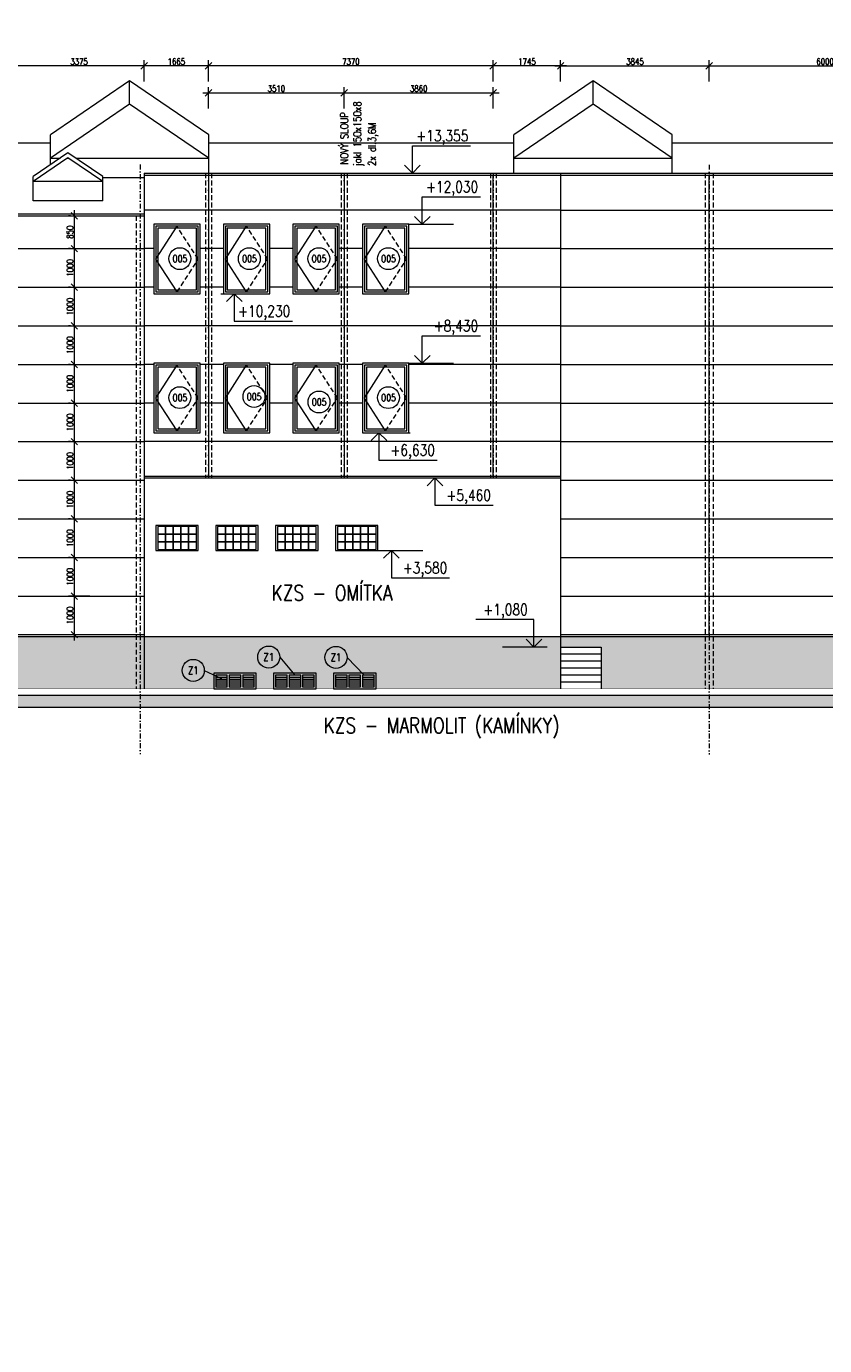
# Model space of a CAD drawing. Header units: millimetres. Extents: x -485339 to 350584, y -1189934 to 0.
# Tile 116 of 178: x -73555 to -52893, y -989655 to -955481. Entities that reach past the tile are written whole.
import ezdxf
from ezdxf.enums import TextEntityAlignment as Align

# ---------------------------------------------------------------- set-up
doc = ezdxf.new("R2010")
doc.units = ezdxf.units.MM
doc.header["$LTSCALE"] = 10
doc.linetypes.add('DASHDOT', pattern=[25.4, 12.7, -6.35, 0, -6.35])
doc.linetypes.add('ČÁRKOVANÁ', pattern=[19.05, 12.7, -6.35])
doc.layers.get('Defpoints').update_dxf_attribs({"color": 201})
for name, color, linetype, lineweight in [('N_kóty', 10, 'Continuous', 18), ('N_okna', 10, 'Continuous', 18), ('N_popis', 10, 'Continuous', 18), ('N_popis_fasáda', 212, 'Continuous', 18), ('N_popis_otvory', 10, 'Continuous', 18), ('N_čáry_obv.plášt', 212, 'Continuous', 18), ('N_šrary', 10, 'Continuous', 18), ('St__otvory_dveře', 40, 'Continuous', 18), ('St_kóty', 132, 'Continuous', 18), ('St_kóty_výškové', 132, 'Continuous', 18), ('St_otvory_okna', 40, 'Continuous', 18), ('St_sloupy_opláštění_pohled', 25, 'ČÁRKOVANÁ', 18), ('St_čáry_obrys', 5, 'Continuous', 35), ('St_čáry_plné', 250, 'Continuous', 18), ('St_šrafy', 250, 'Continuous', 18)]:
    doc.layers.add(name, color=color, linetype=linetype, lineweight=lineweight)
doc.styles.add('ROMANS', font='romans.shx', dxfattribs={"width": 0.8})
doc.styles.get("Standard").update_dxf_attribs({"font": 'simplex.shx', "width": 0.8})
doc.dimstyles.new('stavebníM100', dxfattribs={"dimtxt": 165, "dimasz": 170, "dimexe": 150, "dimexo": 100, "dimgap": 30, "dimtad": 1, "dimdec": 0, "dimtxsty": 'Standard', "dimblk": 'OBLIQUE', "dimcen": -2.5, "dimdle": 150, "dimclrd": 256, "dimclre": 256, "dimclrt": 256, "dimadec": 4, "dimazin": 0, "dimtfac": 1, "dimtdec": 0, "dimtmove": 2, "dimatfit": 3, "dimldrblk": 'OBLIQUE', "dimfxl": 400, "dimfxlon": 1, "dimlwd": -1, "dimlwe": -1, "dimarcsym": 0})

# ---------------------------------------------------------------- blocks, each defined once
blk = doc.blocks.new('G$C234DA3A5')
at = {"layer": 'St_otvory_okna', "color": 0}
for points in [[(0, 0), (1200, 0), (1200, 1800), (0, 1800)], [(50, 50), (1150, 50), (1150, 1750), (50, 1750)], [(100, 100), (1100, 100), (1100, 1700), (100, 1700)]]:
    blk.add_lwpolyline(points, close=True, dxfattribs=at)
blk.add_lwpolyline([(600, 50), (50, 900), (600, 1750)], dxfattribs=at)
at = {"layer": 'St_otvory_okna', "color": 0, "linetype": 'ČÁRKOVANÁ'}
blk.add_lwpolyline([(600, 50), (1150, 900), (600, 1750)], dxfattribs=at)
blk = doc.blocks.new('*U5587')
at = {"layer": 'St_otvory_okna'}
blk.add_lwpolyline([(-100, -100), (100, -100), (100, 100), (-100, 100)], close=True, dxfattribs=at)
blk = doc.blocks.new('*U5586')
at = {"layer": 'St_otvory_okna'}
for p in [(0, 400), (200, 400), (400, 400), (600, 400), (800, 400), (0, 200), (0, 0), (200, 200), (200, 0), (400, 200), (400, 0), (600, 200), (600, 0), (800, 200), (800, 0)]:
    blk.add_blockref('*U5587', p, dxfattribs=at)
blk = doc.blocks.new('*U5589')
at = {"layer": 'St_otvory_okna'}
blk.add_lwpolyline([(-100, -100), (100, -100), (100, 100), (-100, 100)], close=True, dxfattribs=at)
blk = doc.blocks.new('*U5588')
at = {"layer": 'St_otvory_okna'}
for p in [(0, 400), (200, 400), (400, 400), (600, 400), (800, 400), (0, 200), (0, 0), (200, 200), (200, 0), (400, 200), (400, 0), (600, 200), (600, 0), (800, 200), (800, 0)]:
    blk.add_blockref('*U5589', p, dxfattribs=at)
blk = doc.blocks.new('*U5591')
at = {"layer": 'St_otvory_okna'}
blk.add_lwpolyline([(-100, -100), (100, -100), (100, 100), (-100, 100)], close=True, dxfattribs=at)
blk = doc.blocks.new('*U5590')
at = {"layer": 'St_otvory_okna'}
for p in [(0, 400), (200, 400), (400, 400), (600, 400), (800, 400), (0, 200), (0, 0), (200, 200), (200, 0), (400, 200), (400, 0), (600, 200), (600, 0), (800, 200), (800, 0)]:
    blk.add_blockref('*U5591', p, dxfattribs=at)
blk = doc.blocks.new('*U5593')
at = {"layer": 'St_otvory_okna'}
blk.add_lwpolyline([(-100, -100), (100, -100), (100, 100), (-100, 100)], close=True, dxfattribs=at)
blk = doc.blocks.new('*U5592')
at = {"layer": 'St_otvory_okna'}
for p in [(0, 400), (200, 400), (400, 400), (600, 400), (800, 400), (0, 200), (0, 0), (200, 200), (200, 0), (400, 200), (400, 0), (600, 200), (600, 0), (800, 200), (800, 0)]:
    blk.add_blockref('*U5593', p, dxfattribs=at)
blk = doc.blocks.new('G$CCE6EB1B3')
at = {"layer": 'St__otvory_dveře', "color": 0}
for points in [[(-550, -400), (550, -400), (550, 0), (-550, 0)], [(-500, -350), (-200, -350), (-200, -50), (-500, -50)], [(-150, -350), (150, -350), (150, -50), (-150, -50)], [(200, -350), (500, -350), (500, -50), (200, -50)]]:
    blk.add_lwpolyline(points, close=True, dxfattribs=at)
for points in [[(-500, -100), (-200, -100)], [(-500, -150), (-200, -150)], [(-500, -200), (-200, -200)], [(-500, -250), (-200, -250)], [(-500, -300), (-200, -300)], [(-150, -100), (150, -100)], [(-150, -150), (150, -150)], [(-150, -200), (150, -200)], [(-150, -250), (150, -250)], [(-150, -300), (150, -300)], [(200, -100), (500, -100)], [(200, -150), (500, -150)], [(200, -200), (500, -200)], [(200, -250), (500, -250)], [(200, -300), (500, -300)]]:
    blk.add_lwpolyline(points, dxfattribs=at)
blk = doc.blocks.new('*U4031')
at = {"color": 0, "linetype": 'ByBlock', "lineweight": -2}
blk.add_line((3, 0), (-7, 0), dxfattribs=at)
for points in [[(0, 0), (0, -6.12), (0, -6.12), (-13, -6.12)], [(1.75, -1.75), (0, 0), (-1.75, -1.75)]]:
    blk.add_lwpolyline(points, dxfattribs=at)
at = {"color": 0, "linetype": 'ByBlock', "lineweight": -2, "style": 'ROMANS', "width": 0.8}
for tag, p in [('VYSKA', (-3.45, -2.62)), ('POPIS_001', (-12.5, -7.13))]:
    blk.add_attdef(tag, text='', height=2.5, dxfattribs=at).set_placement(p, align=Align.TOP_RIGHT)
blk = doc.blocks.new('*U4033')
at = {"color": 0, "linetype": 'ByBlock', "lineweight": -2}
blk.add_line((3, 0), (-7, 0), dxfattribs=at)
for points in [[(0, 0), (0, 6.12), (0, 6.12), (-13, 6.12)], [(1.75, 1.75), (0, 0), (-1.75, 1.75)]]:
    blk.add_lwpolyline(points, dxfattribs=at)
at = {"color": 0, "linetype": 'ByBlock', "lineweight": -2, "style": 'ROMANS', "width": 0.8}
for tag, p in [('VYSKA', (-3.45, 9.62)), ('POPIS_001', (-12.5, 5.12))]:
    blk.add_attdef(tag, text='', height=2.5, dxfattribs=at).set_placement(p, align=Align.TOP_RIGHT)
blk = doc.blocks.new('*U3985')
at = {"color": 0, "linetype": 'ByBlock', "lineweight": -2}
blk.add_line((3, 0), (-7, 0), dxfattribs=at)
for points in [[(0, 0), (0, 6.12), (0, 6.12), (-13, 6.12)], [(1.75, 1.75), (0, 0), (-1.75, 1.75)]]:
    blk.add_lwpolyline(points, dxfattribs=at)
at = {"color": 0, "linetype": 'ByBlock', "lineweight": -2, "style": 'ROMANS', "width": 0.8}
for tag, p in [('VYSKA', (-3.45, 9.62)), ('POPIS_001', (-12.5, 5.12))]:
    blk.add_attdef(tag, text='', height=2.5, dxfattribs=at).set_placement(p, align=Align.TOP_RIGHT)
blk = doc.blocks.new('*U4035')
at = {"color": 0, "linetype": 'ByBlock', "lineweight": -2}
blk.add_line((-3, 0), (7, 0), dxfattribs=at)
for points in [[(0, 0), (0, 6.12), (0, 6.12), (13, 6.12)], [(-1.75, 1.75), (0, 0), (1.75, 1.75)]]:
    blk.add_lwpolyline(points, dxfattribs=at)
at = {"color": 0, "linetype": 'ByBlock', "lineweight": -2, "style": 'ROMANS', "width": 0.8}
blk.add_attdef('VYSKA', text='', height=2.5, dxfattribs=at).set_placement((12.5, 9.62), align=Align.TOP_RIGHT)
blk.add_attdef('POPIS_001', text='', height=2.5, dxfattribs=at).set_placement((12.5, 5.12), align=Align.TOP_LEFT)
blk = doc.blocks.new('_OBLIQUE')
at = {"color": 0, "linetype": 'ByBlock'}
blk.add_line((-0.5, -0.5), (0.5, 0.5), dxfattribs=at)
blk = doc.blocks.new('*D6706')
at = {"layer": 'Defpoints', "color": 0}
for p in [(-183011, -959239), (0, -959239), (-183011, -960239)]:
    blk.add_point(p, dxfattribs=at)
at = {"layer": 'N_popis_fasáda'}
for p, q in [((-182611, -959239), (-183161, -959239)), ((-183011, -960389), (-183011, -959089)), ((-183111, -960239), (-183161, -960239))]:
    blk.add_line(p, q, dxfattribs=at)
at = {"layer": 'N_popis_fasáda', "linetype": 'ByBlock', "xscale": 170, "yscale": 170, "zscale": 170}
for p, rotation in [((-183011, -959239), 90), ((-183011, -960239), 270)]:
    blk.add_blockref('_OBLIQUE', p, dxfattribs=dict(at, rotation=rotation))
at = {"layer": 'N_popis_fasáda', "insert": (-183124, -959739), "char_height": 165, "attachment_point": 5, "rotation": 90}
blk.add_mtext('1000', dxfattribs=at)
blk = doc.blocks.new('*D6728')
at = {"layer": 'Defpoints', "color": 0}
for p in [(-55880, -956505), (-59725, -959284), (-55880, -959284)]:
    blk.add_point(p, dxfattribs=at)
at = {"layer": 'N_popis_fasáda'}
for p, q in [((-59875, -956505), (-55730, -956505)), ((-59725, -956905), (-59725, -956355)), ((-55880, -956905), (-55880, -956355))]:
    blk.add_line(p, q, dxfattribs=at)
at = {"layer": 'N_popis_fasáda', "linetype": 'ByBlock', "xscale": 170, "yscale": 170, "zscale": 170, "rotation": 180}
blk.add_blockref('_OBLIQUE', (-59725, -956505), dxfattribs=at)
at = {"layer": 'N_popis_fasáda', "linetype": 'ByBlock', "xscale": 170, "yscale": 170, "zscale": 170}
blk.add_blockref('_OBLIQUE', (-55880, -956505), dxfattribs=at)
at = {"layer": 'N_popis_fasáda', "insert": (-57802, -956393), "char_height": 165, "attachment_point": 5}
blk.add_mtext('3845', dxfattribs=at)
blk = doc.blocks.new('*D6729')
at = {"layer": 'Defpoints', "color": 0}
for p in [(-49880, -956505), (-49880, -959059), (-55880, -959284)]:
    blk.add_point(p, dxfattribs=at)
at = {"layer": 'N_popis_fasáda'}
for p, q in [((-56030, -956505), (-49730, -956505)), ((-55880, -956905), (-55880, -956355)), ((-49880, -956905), (-49880, -956355))]:
    blk.add_line(p, q, dxfattribs=at)
at = {"layer": 'N_popis_fasáda', "linetype": 'ByBlock', "xscale": 170, "yscale": 170, "zscale": 170, "rotation": 180}
blk.add_blockref('_OBLIQUE', (-55880, -956505), dxfattribs=at)
at = {"layer": 'N_popis_fasáda', "linetype": 'ByBlock', "xscale": 170, "yscale": 170, "zscale": 170}
blk.add_blockref('_OBLIQUE', (-49880, -956505), dxfattribs=at)
at = {"layer": 'N_popis_fasáda', "insert": (-52880, -956393), "char_height": 165, "attachment_point": 5}
blk.add_mtext('6000', dxfattribs=at)
blk = doc.blocks.new('*D6756')
at = {"layer": 'Defpoints', "color": 0}
for p in [(-61470, -956505), (-61470, -959284), (-59725, -959334)]:
    blk.add_point(p, dxfattribs=at)
at = {"layer": 'N_popis_fasáda'}
for p, q in [((-59575, -956505), (-61620, -956505)), ((-61470, -956905), (-61470, -956355)), ((-59725, -956905), (-59725, -956355))]:
    blk.add_line(p, q, dxfattribs=at)
at = {"layer": 'N_popis_fasáda', "linetype": 'ByBlock', "xscale": 170, "yscale": 170, "zscale": 170, "rotation": 180}
blk.add_blockref('_OBLIQUE', (-61470, -956505), dxfattribs=at)
at = {"layer": 'N_popis_fasáda', "linetype": 'ByBlock', "xscale": 170, "yscale": 170, "zscale": 170}
blk.add_blockref('_OBLIQUE', (-59725, -956505), dxfattribs=at)
at = {"layer": 'N_popis_fasáda', "insert": (-60597, -956393), "char_height": 165, "attachment_point": 5}
blk.add_mtext('1745', dxfattribs=at)
blk = doc.blocks.new('*D6757')
at = {"layer": 'Defpoints', "color": 0}
for p in [(-68840, -956505), (-68840, -959334), (-61470, -959284)]:
    blk.add_point(p, dxfattribs=at)
at = {"layer": 'N_popis_fasáda'}
for p, q in [((-61320, -956505), (-68990, -956505)), ((-68840, -956905), (-68840, -956355)), ((-61470, -956905), (-61470, -956355))]:
    blk.add_line(p, q, dxfattribs=at)
at = {"layer": 'N_popis_fasáda', "linetype": 'ByBlock', "xscale": 170, "yscale": 170, "zscale": 170, "rotation": 180}
blk.add_blockref('_OBLIQUE', (-68840, -956505), dxfattribs=at)
at = {"layer": 'N_popis_fasáda', "linetype": 'ByBlock', "xscale": 170, "yscale": 170, "zscale": 170}
blk.add_blockref('_OBLIQUE', (-61470, -956505), dxfattribs=at)
at = {"layer": 'N_popis_fasáda', "insert": (-65155, -956393), "char_height": 165, "attachment_point": 5}
blk.add_mtext('7370', dxfattribs=at)
blk = doc.blocks.new('*D6758')
at = {"layer": 'Defpoints', "color": 0}
for p in [(-70505, -956505), (-70505, -959334), (-68840, -959334)]:
    blk.add_point(p, dxfattribs=at)
at = {"layer": 'N_popis_fasáda'}
for p, q in [((-68690, -956505), (-70655, -956505)), ((-70505, -956905), (-70505, -956355)), ((-68840, -956905), (-68840, -956355))]:
    blk.add_line(p, q, dxfattribs=at)
at = {"layer": 'N_popis_fasáda', "linetype": 'ByBlock', "xscale": 170, "yscale": 170, "zscale": 170, "rotation": 180}
blk.add_blockref('_OBLIQUE', (-70505, -956505), dxfattribs=at)
at = {"layer": 'N_popis_fasáda', "linetype": 'ByBlock', "xscale": 170, "yscale": 170, "zscale": 170}
blk.add_blockref('_OBLIQUE', (-68840, -956505), dxfattribs=at)
at = {"layer": 'N_popis_fasáda', "insert": (-69672, -956393), "char_height": 165, "attachment_point": 5}
blk.add_mtext('1665', dxfattribs=at)
blk = doc.blocks.new('*D6759')
at = {"layer": 'Defpoints', "color": 0}
for p in [(-73880, -956505), (-73880, -959059), (-70505, -959334)]:
    blk.add_point(p, dxfattribs=at)
at = {"layer": 'N_popis_fasáda'}
for p, q in [((-70355, -956505), (-74030, -956505)), ((-73880, -956905), (-73880, -956355)), ((-70505, -956905), (-70505, -956355))]:
    blk.add_line(p, q, dxfattribs=at)
at = {"layer": 'N_popis_fasáda', "linetype": 'ByBlock', "xscale": 170, "yscale": 170, "zscale": 170, "rotation": 180}
blk.add_blockref('_OBLIQUE', (-73880, -956505), dxfattribs=at)
at = {"layer": 'N_popis_fasáda', "linetype": 'ByBlock', "xscale": 170, "yscale": 170, "zscale": 170}
blk.add_blockref('_OBLIQUE', (-70505, -956505), dxfattribs=at)
at = {"layer": 'N_popis_fasáda', "insert": (-72192, -956393), "char_height": 165, "attachment_point": 5}
blk.add_mtext('3375', dxfattribs=at)
blk = doc.blocks.new('*D6778')
at = {"layer": 'Defpoints', "color": 0}
for p in [(-72313, -970239), (-70715, -970239), (-70715, -971239)]:
    blk.add_point(p, dxfattribs=at)
at = {"layer": 'N_popis_fasáda'}
for p, q in [((-72313, -971389), (-72313, -970089)), ((-71913, -970239), (-72463, -970239)), ((-71913, -971239), (-72463, -971239))]:
    blk.add_line(p, q, dxfattribs=at)
at = {"layer": 'N_popis_fasáda', "linetype": 'ByBlock', "xscale": 170, "yscale": 170, "zscale": 170}
for p, rotation in [((-72313, -970239), 90), ((-72313, -971239), 270)]:
    blk.add_blockref('_OBLIQUE', p, dxfattribs=dict(at, rotation=rotation))
at = {"layer": 'N_popis_fasáda', "insert": (-72425, -970739), "char_height": 165, "attachment_point": 5, "rotation": 90}
blk.add_mtext('1000', dxfattribs=at)
blk = doc.blocks.new('*D6779')
at = {"layer": 'Defpoints', "color": 0}
for p in [(-72313, -969239), (-72313, -969239), (-70715, -970239)]:
    blk.add_point(p, dxfattribs=at)
at = {"layer": 'N_popis_fasáda'}
for p, q in [((-72313, -970389), (-72313, -969089)), ((-72413, -969239), (-72463, -969239)), ((-71913, -970239), (-72463, -970239))]:
    blk.add_line(p, q, dxfattribs=at)
at = {"layer": 'N_popis_fasáda', "linetype": 'ByBlock', "xscale": 170, "yscale": 170, "zscale": 170}
for p, rotation in [((-72313, -969239), 90), ((-72313, -970239), 270)]:
    blk.add_blockref('_OBLIQUE', p, dxfattribs=dict(at, rotation=rotation))
at = {"layer": 'N_popis_fasáda', "insert": (-72425, -969739), "char_height": 165, "attachment_point": 5, "rotation": 90}
blk.add_mtext('1000', dxfattribs=at)
blk = doc.blocks.new('*D6780')
at = {"layer": 'Defpoints', "color": 0}
for p in [(-72313, -968239), (-72313, -968239), (-72313, -969239)]:
    blk.add_point(p, dxfattribs=at)
at = {"layer": 'N_popis_fasáda'}
for p, q in [((-72313, -969389), (-72313, -968089)), ((-72413, -968239), (-72463, -968239)), ((-72413, -969239), (-72463, -969239))]:
    blk.add_line(p, q, dxfattribs=at)
at = {"layer": 'N_popis_fasáda', "linetype": 'ByBlock', "xscale": 170, "yscale": 170, "zscale": 170}
for p, rotation in [((-72313, -968239), 90), ((-72313, -969239), 270)]:
    blk.add_blockref('_OBLIQUE', p, dxfattribs=dict(at, rotation=rotation))
at = {"layer": 'N_popis_fasáda', "insert": (-72425, -968739), "char_height": 165, "attachment_point": 5, "rotation": 90}
blk.add_mtext('1000', dxfattribs=at)
blk = doc.blocks.new('*D6781')
at = {"layer": 'Defpoints', "color": 0}
for p in [(-72313, -967239), (-72313, -967239), (-72313, -968239)]:
    blk.add_point(p, dxfattribs=at)
at = {"layer": 'N_popis_fasáda'}
for p, q in [((-72313, -968389), (-72313, -967089)), ((-72413, -967239), (-72463, -967239)), ((-72413, -968239), (-72463, -968239))]:
    blk.add_line(p, q, dxfattribs=at)
at = {"layer": 'N_popis_fasáda', "linetype": 'ByBlock', "xscale": 170, "yscale": 170, "zscale": 170}
for p, rotation in [((-72313, -967239), 90), ((-72313, -968239), 270)]:
    blk.add_blockref('_OBLIQUE', p, dxfattribs=dict(at, rotation=rotation))
at = {"layer": 'N_popis_fasáda', "insert": (-72425, -967739), "char_height": 165, "attachment_point": 5, "rotation": 90}
blk.add_mtext('1000', dxfattribs=at)
blk = doc.blocks.new('*D6782')
at = {"layer": 'Defpoints', "color": 0}
for p in [(-72313, -966239), (-72313, -966239), (-72313, -967239)]:
    blk.add_point(p, dxfattribs=at)
at = {"layer": 'N_popis_fasáda'}
for p, q in [((-72413, -966239), (-72463, -966239)), ((-72313, -967389), (-72313, -966089)), ((-72413, -967239), (-72463, -967239))]:
    blk.add_line(p, q, dxfattribs=at)
at = {"layer": 'N_popis_fasáda', "linetype": 'ByBlock', "xscale": 170, "yscale": 170, "zscale": 170}
for p, rotation in [((-72313, -966239), 90), ((-72313, -967239), 270)]:
    blk.add_blockref('_OBLIQUE', p, dxfattribs=dict(at, rotation=rotation))
at = {"layer": 'N_popis_fasáda', "insert": (-72425, -966739), "char_height": 165, "attachment_point": 5, "rotation": 90}
blk.add_mtext('1000', dxfattribs=at)
blk = doc.blocks.new('*D6783')
at = {"layer": 'Defpoints', "color": 0}
for p in [(-72313, -965239), (-72313, -965239), (-72313, -966239)]:
    blk.add_point(p, dxfattribs=at)
at = {"layer": 'N_popis_fasáda'}
for p, q in [((-72413, -965239), (-72463, -965239)), ((-72313, -966389), (-72313, -965089)), ((-72413, -966239), (-72463, -966239))]:
    blk.add_line(p, q, dxfattribs=at)
at = {"layer": 'N_popis_fasáda', "linetype": 'ByBlock', "xscale": 170, "yscale": 170, "zscale": 170}
for p, rotation in [((-72313, -965239), 90), ((-72313, -966239), 270)]:
    blk.add_blockref('_OBLIQUE', p, dxfattribs=dict(at, rotation=rotation))
at = {"layer": 'N_popis_fasáda', "insert": (-72425, -965739), "char_height": 165, "attachment_point": 5, "rotation": 90}
blk.add_mtext('1000', dxfattribs=at)
blk = doc.blocks.new('*D6784')
at = {"layer": 'Defpoints', "color": 0}
for p in [(-72313, -964239), (-72313, -964239), (-72313, -965239)]:
    blk.add_point(p, dxfattribs=at)
at = {"layer": 'N_popis_fasáda'}
for p, q in [((-72413, -964239), (-72463, -964239)), ((-72313, -965389), (-72313, -964089)), ((-72413, -965239), (-72463, -965239))]:
    blk.add_line(p, q, dxfattribs=at)
at = {"layer": 'N_popis_fasáda', "linetype": 'ByBlock', "xscale": 170, "yscale": 170, "zscale": 170}
for p, rotation in [((-72313, -964239), 90), ((-72313, -965239), 270)]:
    blk.add_blockref('_OBLIQUE', p, dxfattribs=dict(at, rotation=rotation))
at = {"layer": 'N_popis_fasáda', "insert": (-72425, -964739), "char_height": 165, "attachment_point": 5, "rotation": 90}
blk.add_mtext('1000', dxfattribs=at)
blk = doc.blocks.new('*D6785')
at = {"layer": 'Defpoints', "color": 0}
for p in [(-72313, -963239), (-72313, -963239), (-72313, -964239)]:
    blk.add_point(p, dxfattribs=at)
at = {"layer": 'N_popis_fasáda'}
for p, q in [((-72413, -963239), (-72463, -963239)), ((-72313, -964389), (-72313, -963089)), ((-72413, -964239), (-72463, -964239))]:
    blk.add_line(p, q, dxfattribs=at)
at = {"layer": 'N_popis_fasáda', "linetype": 'ByBlock', "xscale": 170, "yscale": 170, "zscale": 170}
for p, rotation in [((-72313, -963239), 90), ((-72313, -964239), 270)]:
    blk.add_blockref('_OBLIQUE', p, dxfattribs=dict(at, rotation=rotation))
at = {"layer": 'N_popis_fasáda', "insert": (-72425, -963739), "char_height": 165, "attachment_point": 5, "rotation": 90}
blk.add_mtext('1000', dxfattribs=at)
blk = doc.blocks.new('*D6786')
at = {"layer": 'Defpoints', "color": 0}
for p in [(-72313, -962239), (-72313, -962239), (-72313, -963239)]:
    blk.add_point(p, dxfattribs=at)
at = {"layer": 'N_popis_fasáda'}
for p, q in [((-72413, -962239), (-72463, -962239)), ((-72313, -963389), (-72313, -962089)), ((-72413, -963239), (-72463, -963239))]:
    blk.add_line(p, q, dxfattribs=at)
at = {"layer": 'N_popis_fasáda', "linetype": 'ByBlock', "xscale": 170, "yscale": 170, "zscale": 170}
for p, rotation in [((-72313, -962239), 90), ((-72313, -963239), 270)]:
    blk.add_blockref('_OBLIQUE', p, dxfattribs=dict(at, rotation=rotation))
at = {"layer": 'N_popis_fasáda', "insert": (-72425, -962739), "char_height": 165, "attachment_point": 5, "rotation": 90}
blk.add_mtext('1000', dxfattribs=at)
blk = doc.blocks.new('*D6787')
at = {"layer": 'Defpoints', "color": 0}
for p in [(-72313, -961239), (-72313, -961239), (-72313, -962239)]:
    blk.add_point(p, dxfattribs=at)
at = {"layer": 'N_popis_fasáda'}
for p, q in [((-72413, -961239), (-72463, -961239)), ((-72313, -962389), (-72313, -961089)), ((-72413, -962239), (-72463, -962239))]:
    blk.add_line(p, q, dxfattribs=at)
at = {"layer": 'N_popis_fasáda', "linetype": 'ByBlock', "xscale": 170, "yscale": 170, "zscale": 170}
for p, rotation in [((-72313, -961239), 90), ((-72313, -962239), 270)]:
    blk.add_blockref('_OBLIQUE', p, dxfattribs=dict(at, rotation=rotation))
at = {"layer": 'N_popis_fasáda', "insert": (-72425, -961739), "char_height": 165, "attachment_point": 5, "rotation": 90}
blk.add_mtext('1000', dxfattribs=at)
blk = doc.blocks.new('*D6788')
at = {"layer": 'Defpoints', "color": 0}
for p in [(-72313, -960388), (-72313, -960388), (-72313, -961239)]:
    blk.add_point(p, dxfattribs=at)
at = {"layer": 'N_popis_fasáda'}
for p, q in [((-72313, -961389), (-72313, -960238)), ((-72413, -960388), (-72463, -960388)), ((-72413, -961239), (-72463, -961239))]:
    blk.add_line(p, q, dxfattribs=at)
at = {"layer": 'N_popis_fasáda', "linetype": 'ByBlock', "xscale": 170, "yscale": 170, "zscale": 170}
for p, rotation in [((-72313, -960388), 90), ((-72313, -961239), 270)]:
    blk.add_blockref('_OBLIQUE', p, dxfattribs=dict(at, rotation=rotation))
at = {"layer": 'N_popis_fasáda', "insert": (-72425, -960813), "char_height": 165, "attachment_point": 5, "rotation": 90}
blk.add_mtext('850', dxfattribs=at)
blk = doc.blocks.new('*D7830')
at = {"layer": 'Defpoints', "color": 0}
for p in [(-70505, 0), (-71855, -1049224), (-70505, -1049224)]:
    blk.add_point(p, dxfattribs=at)
at = {"layer": 'St_kóty'}
for p, q in [((-71855, -1049124), (-71855, -1049074)), ((-70505, -1048824), (-70505, -1049374)), ((-72005, -1049224), (-70355, -1049224))]:
    blk.add_line(p, q, dxfattribs=at)
at = {"layer": 'St_kóty', "linetype": 'ByBlock', "xscale": 170, "yscale": 170, "zscale": 170, "rotation": 180}
blk.add_blockref('_OBLIQUE', (-71855, -1049224), dxfattribs=at)
at = {"layer": 'St_kóty', "linetype": 'ByBlock', "xscale": 170, "yscale": 170, "zscale": 170}
blk.add_blockref('_OBLIQUE', (-70505, -1049224), dxfattribs=at)
at = {"layer": 'St_kóty', "insert": (-71180, -1049112), "char_height": 165, "attachment_point": 5}
blk.add_mtext('1350', dxfattribs=at)
blk = doc.blocks.new('*D8031')
at = {"layer": 'Defpoints', "color": 0}
for p in [(-65330, -957205), (-68840, -959334), (-65330, -959334)]:
    blk.add_point(p, dxfattribs=at)
at = {"layer": 'N_kóty'}
for p, q in [((-68840, -957605), (-68840, -957055)), ((-65330, -957605), (-65330, -957055)), ((-68990, -957205), (-65180, -957205))]:
    blk.add_line(p, q, dxfattribs=at)
at = {"layer": 'N_kóty', "linetype": 'ByBlock', "xscale": 170, "yscale": 170, "zscale": 170, "rotation": 180}
blk.add_blockref('_OBLIQUE', (-68840, -957205), dxfattribs=at)
at = {"layer": 'N_kóty', "linetype": 'ByBlock', "xscale": 170, "yscale": 170, "zscale": 170}
blk.add_blockref('_OBLIQUE', (-65330, -957205), dxfattribs=at)
at = {"layer": 'N_kóty', "lineweight": 18, "insert": (-67085, -957093), "char_height": 165, "attachment_point": 5}
blk.add_mtext('3510', dxfattribs=at)
blk = doc.blocks.new('*D8032')
at = {"layer": 'Defpoints', "color": 0}
for p in [(-61470, -957205), (-65330, -959334), (-61470, -959334)]:
    blk.add_point(p, dxfattribs=at)
at = {"layer": 'N_kóty'}
for p, q in [((-65330, -957605), (-65330, -957055)), ((-61470, -957605), (-61470, -957055)), ((-65480, -957205), (-61320, -957205))]:
    blk.add_line(p, q, dxfattribs=at)
at = {"layer": 'N_kóty', "linetype": 'ByBlock', "xscale": 170, "yscale": 170, "zscale": 170, "rotation": 180}
blk.add_blockref('_OBLIQUE', (-65330, -957205), dxfattribs=at)
at = {"layer": 'N_kóty', "linetype": 'ByBlock', "xscale": 170, "yscale": 170, "zscale": 170}
blk.add_blockref('_OBLIQUE', (-61470, -957205), dxfattribs=at)
at = {"layer": 'N_kóty', "lineweight": 18, "insert": (-63400, -957093), "char_height": 165, "attachment_point": 5}
blk.add_mtext('3860', dxfattribs=at)

msp = doc.modelspace()

# ---------------------------------------------------------------- hatches: boundary and pattern name
at = {"layer": 'N_šrary'}
h = msp.add_hatch(dxfattribs=at)
h.set_pattern_fill('AR-SAND', color=256, scale=5)
h.paths.add_polyline_path([(-70504.9, -971288.5), (-140279.9, -971288.5), (-140279.9, -972638.5), (-70504.9, -972638.5)])
h = msp.add_hatch(dxfattribs=at)
h.set_pattern_fill('AR-SAND', color=256, scale=5)
h.paths.add_polyline_path([(-59724.9, -972278.5), (-59724.9, -972098.5), (-59724.9, -971918.5), (-59724.9, -971738.5), (-59724.9, -971558.5), (-59724.9, -971288.5), (-70504.9, -971288.5), (-70504.9, -972638.5), (-59724.9, -972638.5), (-59724.9, -972458.5)])
h = msp.add_hatch(dxfattribs=at)
h.set_pattern_fill('AR-SAND', color=256, scale=5)
h.paths.add_polyline_path([(-58674.9, -972638.5), (-43626.2, -972638.5), (-43626.2, -971288.5), (-59724.9, -971288.5), (-59724.9, -971558.5), (-58674.9, -971558.5), (-58674.9, -971738.5), (-58674.9, -971918.5), (-58674.9, -972098.5), (-58674.9, -972278.5), (-58674.9, -972458.5)])
at = {"layer": 'St_šrafy'}
h = msp.add_hatch(color=256, dxfattribs=at)
h.dxf.hatch_style = 1
h.paths.add_polyline_path([(-142454.3, -973113.5), (-42636.8, -973113.5), (-42636.8, -972813.5), (-142454.3, -972813.5)])

# ---------------------------------------------------------------- linework, layer by layer
at = {"layer": 'N_okna'}
for p, q in [((-70884.2, -956891.4), (-72934.2, -958291.9)), ((-70884.2, -957492.6), (-70884.2, -956891.4)), ((-68834.2, -958291.9), (-70884.2, -956891.4)), ((-58884.2, -956891.4), (-60934.2, -958291.9)), ((-58884.2, -957492.6), (-58884.2, -956891.4)), ((-56834.2, -958291.9), (-58884.2, -956891.4)), ((-70884.2, -957492.6), (-72934.2, -958893.1)), ((-68834.2, -958893.1), (-70884.2, -957492.6)), ((-58884.2, -957492.6), (-60934.2, -958893.1)), ((-56834.2, -958893.1), (-58884.2, -957492.6)), ((-72479.9, -958754), (-73379.9, -959368.8)), ((-72479.9, -958887.8), (-73379.9, -959502.6)), ((-71579.9, -959368.8), (-72479.9, -958754)), ((-71579.9, -959502.6), (-72479.9, -958887.8))]:
    msp.add_line(p, q, dxfattribs=at)
at = {"layer": 'N_popis'}
for points in [[(-66994.5, -971819.3), (-66604.9, -972288.5)], [(-65255, -971826.9), (-64809.3, -972288.5)], [(-68951, -972165.7), (-68505.4, -972376.6)]]:
    msp.add_lwpolyline(points, dxfattribs=at)
for centre in [(-67280.4, -971819.3), (-65540.9, -971826.9), (-69236.9, -972165.7)]:
    msp.add_circle(centre, 285.9, dxfattribs=at)
at = {"layer": 'N_popis_otvory'}
for centre in [(-69583.3, -961497.7), (-67783.3, -961497.7), (-65983.3, -961497.7), (-64183.3, -961497.7), (-69583.3, -965097.7), (-67662.5, -965070.9), (-65979.5, -965212.6), (-64183.3, -965097.7)]:
    msp.add_circle(centre, 283.2, dxfattribs=at)
at = {"layer": 'N_čáry_obv.plášt'}
for points in [[(-68839.9, -959333.5), (-68839.9, -967128.5)], [(-65329.9, -959333.5), (-65329.9, -967128.5)], [(-61469.9, -967128.5), (-61469.9, -959333.5)], [(-55879.9, -971238.5), (-55879.9, -959333.5)], [(-59724.9, -960238.5), (-70504.9, -960238.5)], [(-59724.9, -960238.5), (-43626.2, -960238.5)], [(-140279.9, -961238.5), (-70504.9, -961238.5)], [(-70254.9, -961238.5), (-70504.9, -961238.5)], [(-68454.9, -961238.5), (-69054.9, -961238.5)], [(-66654.9, -961238.5), (-67254.9, -961238.5)], [(-64854.9, -961238.5), (-65454.9, -961238.5)], [(-59724.9, -961238.5), (-63654.9, -961238.5)], [(-59724.9, -961238.5), (-43626.2, -961238.5)], [(-140279.9, -962238.5), (-70504.9, -962238.5)], [(-70254.9, -962238.5), (-70504.9, -962238.5)], [(-68454.9, -962238.5), (-69054.9, -962238.5)], [(-66654.9, -962238.5), (-67254.9, -962238.5)], [(-64854.9, -962238.5), (-65454.9, -962238.5)], [(-59724.9, -962238.5), (-63654.9, -962238.5)], [(-59724.9, -962238.5), (-43626.2, -962238.5)], [(-140279.9, -963238.5), (-70504.9, -963238.5)], [(-59724.9, -963238.5), (-70504.9, -963238.5)], [(-59724.9, -963238.5), (-43626.2, -963238.5)], [(-140279.9, -964238.5), (-70504.9, -964238.5)], [(-70254.9, -964238.5), (-70504.9, -964238.5)], [(-68454.9, -964238.5), (-69054.9, -964238.5)], [(-66654.9, -964238.5), (-67254.9, -964238.5)], [(-64854.9, -964238.5), (-65454.9, -964238.5)], [(-59724.9, -964238.5), (-63654.9, -964238.5)], [(-59724.9, -964238.5), (-43626.2, -964238.5)], [(-140279.9, -965238.5), (-70504.9, -965238.5)], [(-70254.9, -965238.5), (-70504.9, -965238.5)], [(-68454.9, -965238.5), (-69054.9, -965238.5)], [(-66654.9, -965238.5), (-67254.9, -965238.5)], [(-64854.9, -965238.5), (-65454.9, -965238.5)], [(-59724.9, -965238.5), (-63654.9, -965238.5)], [(-59724.9, -965238.5), (-43626.2, -965238.5)], [(-140279.9, -966238.5), (-70504.9, -966238.5)], [(-59724.9, -966238.5), (-70504.9, -966238.5)], [(-59724.9, -966238.5), (-43626.2, -966238.5)], [(-140279.9, -967238.5), (-70504.9, -967238.5)], [(-59724.9, -967238.5), (-43626.2, -967238.5)], [(-115984.9, -968238.5), (-70504.9, -968238.5)], [(-59724.9, -968238.5), (-43626.2, -968238.5)], [(-140279.9, -969238.5), (-70504.9, -969238.5)], [(-59724.9, -969238.5), (-43626.2, -969238.5)], [(-73984.9, -970238.5), (-70504.9, -970238.5)], [(-59724.9, -970238.5), (-43626.2, -970238.5)], [(-140279.9, -971238.5), (-70504.9, -971238.5)], [(-59724.9, -971238.5), (-43626.2, -971238.5)]]:
    msp.add_lwpolyline(points, dxfattribs=at)
at = {"layer": 'N_šrary'}
for points in [[(-70504.9, -959283.5), (-43626.2, -959283.5)], [(-70504.9, -959333.5), (-43626.2, -959333.5)], [(-140579.9, -960338.5), (-70504.9, -960338.5)], [(-140579.9, -960388.5), (-70504.9, -960388.5)], [(-70504.9, -967128.5), (-59724.9, -967128.5)], [(-70504.9, -967178.5), (-59724.9, -967178.5)], [(-140279.9, -971288.5), (-70504.9, -971288.5)], [(-70504.9, -971288.5), (-59724.9, -971288.5)], [(-59724.9, -971288.5), (-43626.2, -971288.5)]]:
    msp.add_lwpolyline(points, dxfattribs=at)
at = {"layer": 'St_sloupy_opláštění_pohled', "linetype": 'DASHDOT'}
for points in [[(-70609.9, -959059.2), (-70609.9, -974336.9)], [(-55879.9, -959063.9), (-55879.9, -974341.6)], [(-68839.9, -959283.5), (-68839.9, -967178.5)], [(-65329.9, -959283.5), (-65329.9, -967178.5)], [(-61469.9, -959283.5), (-61469.9, -967178.5)]]:
    msp.add_lwpolyline(points, dxfattribs=at)
at = {"layer": 'St_sloupy_opláštění_pohled'}
for points in [[(-68914.9, -959283.5), (-68914.9, -967178.5)], [(-68764.9, -959283.5), (-68764.9, -967178.5)], [(-61544.9, -959283.5), (-61544.9, -967178.5)], [(-61394.9, -959283.5), (-61394.9, -967178.5)], [(-55984.9, -959283.5), (-55984.9, -972643.3)], [(-55774.9, -959283.5), (-55774.9, -972643.3)], [(-70714.9, -960388.5), (-70714.9, -972638.5)]]:
    msp.add_lwpolyline(points, dxfattribs=at)
at = {"layer": 'St_sloupy_opláštění_pohled', "color": 10}
for points in [[(-65404.9, -959283.5), (-65404.9, -967178.5)], [(-65254.9, -959283.5), (-65254.9, -967178.5)]]:
    msp.add_lwpolyline(points, dxfattribs=at)
at = {"layer": 'St_čáry_obrys', "const_width": 10}
msp.add_lwpolyline([(-142454.3, -972638.5), (-42636.8, -972638.5)], dxfattribs=at)
at = {"layer": 'St_čáry_plné'}
for p, q in [((-72934.2, -959064.4), (-72934.2, -958291.9)), ((-68834.2, -959283.5), (-68834.2, -958291.9)), ((-60934.2, -959283.5), (-60934.2, -958291.9)), ((-56834.2, -959283.5), (-56834.2, -958291.9)), ((-72934.2, -958893.1), (-72683.4, -958893.1)), ((-72487.6, -958893.1), (-72472.2, -958893.1)), ((-72276.3, -958893.1), (-68834.2, -958893.1)), ((-60934.2, -958893.1), (-56834.2, -958893.1)), ((-71579.9, -959393.1), (-70504.9, -959393.1))]:
    msp.add_line(p, q, dxfattribs=at)
for points in [[(-73379.9, -960002.6), (-73379.9, -959368.8)], [(-71579.9, -959502.6), (-73379.9, -959502.6)], [(-71579.9, -960002.6), (-71579.9, -959368.8)], [(-70504.9, -959283.5), (-70504.9, -972638.5)], [(-59724.9, -959283.5), (-59724.9, -972638.5)], [(-71579.9, -960002.6), (-73379.9, -960002.6)], [(-59724.9, -971558.5), (-58674.9, -971558.5)], [(-59724.9, -971738.5), (-58674.9, -971738.5)], [(-58674.9, -971558.5), (-58674.9, -972638.5)], [(-59724.9, -971918.5), (-58674.9, -971918.5)], [(-59724.9, -972098.5), (-58674.9, -972098.5)], [(-59724.9, -972278.5), (-58674.9, -972278.5)], [(-59724.9, -972278.5), (-58674.9, -972278.5)], [(-59724.9, -972458.5), (-58674.9, -972458.5)]]:
    msp.add_lwpolyline(points, dxfattribs=at)
at = {"layer": 'St_šrafy'}
for points in [[(-80834.2, -958494.3), (-72934.2, -958494.3)], [(-68834.2, -958494.3), (-60934.2, -958494.3)], [(-56834.2, -958494.3), (-43626.2, -958494.3)]]:
    msp.add_lwpolyline(points, dxfattribs=at)
for points in [[(-70204.9, -969058.5), (-69104.9, -969058.5), (-69104.9, -968408.5), (-70204.9, -968408.5)], [(-68654.9, -969058.5), (-67554.9, -969058.5), (-67554.9, -968408.5), (-68654.9, -968408.5)], [(-67104.9, -969058.5), (-66004.9, -969058.5), (-66004.9, -968408.5), (-67104.9, -968408.5)], [(-65554.9, -969058.5), (-64454.9, -969058.5), (-64454.9, -968408.5), (-65554.9, -968408.5)], [(-142454.3, -973113.5), (-42636.8, -973113.5), (-42636.8, -972813.5), (-142454.3, -972813.5)]]:
    msp.add_lwpolyline(points, close=True, dxfattribs=at)

# ---------------------------------------------------------------- block references
at = {"layer": 'N_okna'}
for name, p in [('G$C234DA3A5', (-70254.9, -962408.5)), ('G$C234DA3A5', (-68454.9, -962408.5)), ('G$C234DA3A5', (-66654.9, -962408.5)), ('G$C234DA3A5', (-64854.9, -962408.5)), ('G$C234DA3A5', (-70254.9, -966008.5)), ('G$C234DA3A5', (-68454.9, -966008.5)), ('G$C234DA3A5', (-66654.9, -966008.5)), ('G$C234DA3A5', (-64854.9, -966008.5)), ('G$CCE6EB1B3', (-68154.9, -972238.5)), ('G$CCE6EB1B3', (-66604.9, -972238.5)), ('G$CCE6EB1B3', (-65054.9, -972238.5))]:
    msp.add_blockref(name, p, dxfattribs=at)
at = {"layer": 'St_kóty_výškové'}
ref = msp.add_blockref('*U3985', (-63560.5, -959283.5), dxfattribs=dict(at, xscale=-115.8301158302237, yscale=115.8301158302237, zscale=115.8301158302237))
ref.add_attrib('VYSKA', '+13,355', dxfattribs={"layer": '0', "color": 0, "linetype": 'ByBlock', "lineweight": -2, "height": 289.58, "style": 'ROMANS', "width": 0.8}).set_placement((-62112.7, -958168.7), align=Align.TOP_RIGHT)
ref = msp.add_blockref('*U4033', (-63307.4, -960608.5), dxfattribs=dict(at, xscale=-115.8301158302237, yscale=115.8301158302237, zscale=115.8301158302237))
ref.add_attrib('VYSKA', '+12,030', dxfattribs={"layer": '0', "color": 0, "linetype": 'ByBlock', "lineweight": -2, "height": 289.58, "style": 'ROMANS', "width": 0.8}).set_placement((-61859.6, -959493.7), align=Align.TOP_RIGHT)
ref = msp.add_blockref('*U4031', (-68172.5, -962408.5), dxfattribs=dict(at, xscale=-115.8301158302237, yscale=115.8301158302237, zscale=115.8301158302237))
ref.add_attrib('VYSKA', '+10,230', dxfattribs={"layer": '0', "color": 0, "linetype": 'ByBlock', "lineweight": -2, "height": 289.58, "style": 'ROMANS', "width": 0.8}).set_placement((-66724.7, -962712.6), align=Align.TOP_RIGHT)
ref = msp.add_blockref('*U4033', (-63307.4, -964208.5), dxfattribs=dict(at, xscale=-115.8301158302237, yscale=115.8301158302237, zscale=115.8301158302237))
ref.add_attrib('VYSKA', '+8,430', dxfattribs={"layer": '0', "color": 0, "linetype": 'ByBlock', "lineweight": -2, "height": 289.58, "style": 'ROMANS', "width": 0.8}).set_placement((-61859.6, -963093.7), align=Align.TOP_RIGHT)
ref = msp.add_blockref('*U4031', (-64428.3, -966008.5), dxfattribs=dict(at, xscale=-115.8301158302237, yscale=115.8301158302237, zscale=115.8301158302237))
ref.add_attrib('VYSKA', '+6,630', dxfattribs={"layer": '0', "color": 0, "linetype": 'ByBlock', "lineweight": -2, "height": 289.58, "style": 'ROMANS', "width": 0.8}).set_placement((-62980.5, -966312.6), align=Align.TOP_RIGHT)
ref = msp.add_blockref('*U4031', (-62978.6, -967178.5), dxfattribs=dict(at, xscale=-115.8301158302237, yscale=115.8301158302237, zscale=115.8301158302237))
ref.add_attrib('VYSKA', '+5,460', dxfattribs={"layer": '0', "color": 0, "linetype": 'ByBlock', "lineweight": -2, "height": 289.58, "style": 'ROMANS', "width": 0.8}).set_placement((-61530.8, -967482.6), align=Align.TOP_RIGHT)
ref = msp.add_blockref('*U4031', (-64107.4, -969058.5), dxfattribs=dict(at, xscale=-115.8301158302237, yscale=115.8301158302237, zscale=115.8301158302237))
ref.add_attrib('VYSKA', '+3,580', dxfattribs={"layer": '0', "color": 0, "linetype": 'ByBlock', "lineweight": -2, "height": 289.58, "style": 'ROMANS', "width": 0.8}).set_placement((-62659.6, -969362.6), align=Align.TOP_RIGHT)
ref = msp.add_blockref('*U4035', (-60418.3, -971558.5), dxfattribs=dict(at, xscale=-115.8301158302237, yscale=115.8301158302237, zscale=115.8301158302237))
ref.add_attrib('VYSKA', '+1,080', dxfattribs={"layer": '0', "color": 0, "linetype": 'ByBlock', "lineweight": -2, "height": 289.58, "style": 'ROMANS', "width": 0.8}).set_placement((-60575.4, -970443.7), align=Align.TOP_RIGHT)
at = {"layer": 'St_otvory_okna'}
for name, p in [('*U5586', (-70054.9, -968933.5)), ('*U5588', (-68504.9, -968933.5)), ('*U5590', (-66954.9, -968933.5)), ('*U5592', (-65404.9, -968933.5))]:
    msp.add_blockref(name, p, dxfattribs=at)

# ---------------------------------------------------------------- texts
at = {"layer": 'N_popis', "lineweight": 18, "width": 0.8}
for s, p in [('NOVÝ SLOUP', (-65225.6, -959059.6)), ('jakl 150x150x8', (-64889.3, -959096.8)), ('2x dl.3,6M', (-64508.8, -959096.8))]:
    msp.add_text(s, height=200, rotation=90, dxfattribs=at).set_placement(p)
at = {"layer": 'N_popis', "width": 0.8}
for p in [(-67280.4, -971819.3), (-65540.9, -971826.9), (-69236.9, -972165.7)]:
    msp.add_text('Z1', height=200, dxfattribs=at).set_placement(p, align=Align.MIDDLE_CENTER)
at = {"layer": 'N_popis_fasáda', "width": 0.8}
for s, p in [('KZS - OMÍTKA', (-67204, -970357.2)), ('KZS - MARMOLIT (KAMÍNKY)', (-65856, -973789.4))]:
    msp.add_text(s, height=400, dxfattribs=at).set_placement(p)
at = {"layer": 'N_popis_otvory', "width": 0.8}
for p in [(-69583.3, -961497.7), (-67783.3, -961497.7), (-65983.3, -961497.7), (-64183.3, -961497.7), (-69583.3, -965097.7), (-67662.5, -965070.9), (-64183.3, -965097.7), (-65979.5, -965212.6)]:
    msp.add_text('O05', height=180, dxfattribs=at).set_placement(p, align=Align.MIDDLE_CENTER)

# ---------------------------------------------------------------- dimensions: what is measured, and where the dimension line sits
at = {"layer": 'N_kóty', "lineweight": 18}
for base, p1, p2, picture, middle in [((-65329.9, -957205.4), (-68839.9, -959333.5), (-65329.9, -959333.5), '*D8031', (-67084.9, -957092.9)), ((-61469.9, -957205.4), (-65329.9, -959333.5), (-61469.9, -959333.5), '*D8032', (-63399.9, -957092.9))]:
    dim = msp.add_linear_dim(base=base, p1=p1, p2=p2, dimstyle='stavebníM100', dxfattribs=at)
    dim.commit()
    dim.dimension.update_dxf_attribs({"geometry": picture, "text_midpoint": middle})
at = {"layer": 'N_popis_fasáda'}
for base, p1, p2, picture, middle in [((-73879.9, -956505.5), (-70504.9, -959333.5), (-73879.9, -959059.2), '*D6759', (-72192.4, -956393)), ((-70504.9, -956505.5), (-68839.9, -959333.5), (-70504.9, -959333.5), '*D6758', (-69672.4, -956393)), ((-68839.9, -956505.5), (-61469.9, -959283.5), (-68839.9, -959333.5), '*D6757', (-65154.9, -956393)), ((-61469.9, -956505.5), (-59724.9, -959333.5), (-61469.9, -959283.5), '*D6756', (-60597.4, -956393)), ((-55879.9, -956505.5), (-59724.9, -959283.5), (-55879.9, -959283.5), '*D6728', (-57802.4, -956393)), ((-49879.9, -956505.5), (-55879.9, -959283.5), (-49879.9, -959059.2), '*D6729', (-52879.9, -956393))]:
    dim = msp.add_linear_dim(base=base, p1=p1, p2=p2, dimstyle='stavebníM100', dxfattribs=at)
    dim.commit()
    dim.dimension.update_dxf_attribs({"geometry": picture, "text_midpoint": middle})
dim = msp.add_linear_dim(base=(-183011.3, -959238.5), p1=(-183011.3, -960238.5), p2=(0, -959238.5), angle=90, dimstyle='stavebníM100', dxfattribs=at)
dim.commit()
dim.dimension.update_dxf_attribs({"geometry": '*D6706', "text_midpoint": (-183123.8, -959738.5)})
for base, p1, p2, picture, middle in [((-72312.9, -960388.5), (-72312.9, -961238.5), (-72312.9, -960388.5), '*D6788', (-72425.4, -960813.5)), ((-72312.9, -961238.5), (-72312.9, -962238.5), (-72312.9, -961238.5), '*D6787', (-72425.4, -961738.5)), ((-72312.9, -962238.5), (-72312.9, -963238.5), (-72312.9, -962238.5), '*D6786', (-72425.4, -962738.5)), ((-72312.9, -963238.5), (-72312.9, -964238.5), (-72312.9, -963238.5), '*D6785', (-72425.4, -963738.5)), ((-72312.9, -964238.5), (-72312.9, -965238.5), (-72312.9, -964238.5), '*D6784', (-72425.4, -964738.5)), ((-72312.9, -965238.5), (-72312.9, -966238.5), (-72312.9, -965238.5), '*D6783', (-72425.4, -965738.5)), ((-72312.9, -966238.5), (-72312.9, -967238.5), (-72312.9, -966238.5), '*D6782', (-72425.4, -966738.5)), ((-72312.9, -967238.5), (-72312.9, -968238.5), (-72312.9, -967238.5), '*D6781', (-72425.4, -967738.5)), ((-72312.9, -968238.5), (-72312.9, -969238.5), (-72312.9, -968238.5), '*D6780', (-72425.4, -968738.5)), ((-72312.9, -969238.5), (-70714.9, -970238.5), (-72312.9, -969238.5), '*D6779', (-72425.4, -969738.5)), ((-72312.9, -970238.5), (-70714.9, -971238.5), (-70714.9, -970238.5), '*D6778', (-72425.4, -970738.5))]:
    dim = msp.add_linear_dim(base=base, p1=p1, p2=p2, angle=90, dimstyle='stavebníM100', override={"dimtxsty": 'Standard', "dimldrblk": 'OBLIQUE'}, dxfattribs=at)
    dim.commit()
    dim.dimension.update_dxf_attribs({"geometry": picture, "text_midpoint": middle})
at = {"layer": 'St_kóty'}
dim = msp.add_linear_dim(base=(-70504.9, -1049224.1), p1=(-71854.9, -1049224.1), p2=(-70504.9, 0), dimstyle='stavebníM100', override={"dimtxsty": 'Standard', "dimldrblk": 'OBLIQUE'}, dxfattribs=at)
dim.commit()
dim.dimension.update_dxf_attribs({"geometry": '*D7830', "text_midpoint": (-71179.9, -1049111.6)})

doc.saveas('drawing.dxf')
